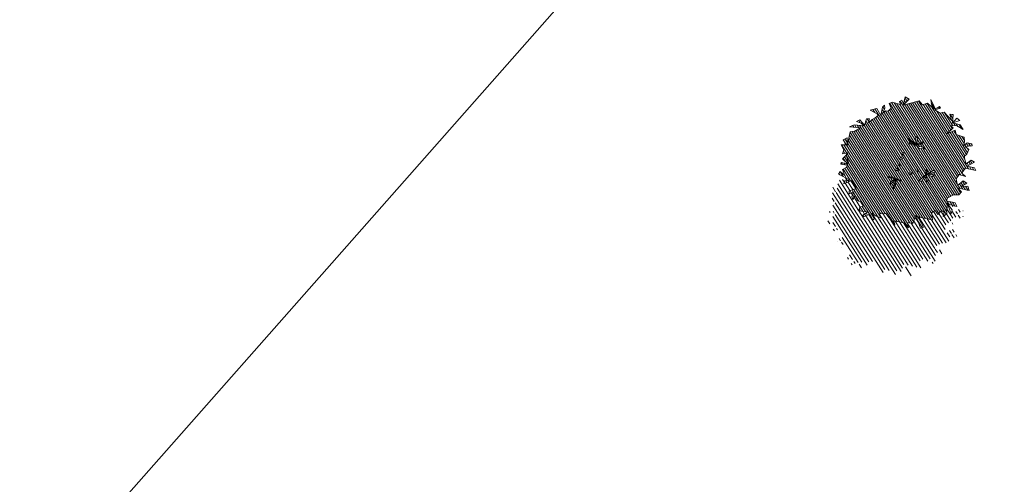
# Model space of a CAD drawing. Header units: millimetres. Extents: x -1567 to 968, y -503 to 481.
# Tile 54 of 145: x -516 to -499, y -73 to -65. Entities that reach past the tile are written whole.
import ezdxf

# ---------------------------------------------------------------- set-up
doc = ezdxf.new("R2010")
doc.units = ezdxf.units.MM
doc.layers.get('0').update_dxf_attribs({"lineweight": 0})
doc.layers.add('250', color=250, linetype='Continuous')
doc.layers.add('251', color=251, linetype='Continuous')
doc.layers.add('vegetacion', color=66, linetype='Continuous', lineweight=0)

# ---------------------------------------------------------------- blocks, each defined once
blk = doc.blocks.new('NO')
at = {"lineweight": 0, "true_color": 0x4f743e}
h = blk.add_hatch(dxfattribs=at)
h.set_pattern_fill('ANSI31', color=87, scale=0.05, style=0)
h.paths.add_polyline_path([(4.155, 2.06), (5.053, 1.943), (4.702, 2.177), (3.921, 2.294), (4.194, 2.449), (4.585, 2.488), (4.35, 2.683), (3.882, 2.332), (3.843, 2.878), (3.609, 2.917), (3.62, 2.591), (3.4, 2.928), (3.18, 3.112), (2.989, 3.353), (3.102, 3.462), (3.723, 3.616), (3.224, 3.88), (2.79, 3.384), (2.79, 4.086), (2.673, 4.28), (2.595, 4.047), (2.634, 3.657), (2.478, 3.852), (2.283, 3.852), (2.088, 4.163), (2.322, 4.475), (2.127, 4.631), (1.424, 4.592), (1.541, 4.826), (1.385, 4.982), (1.19, 4.709), (1.19, 5.293), (0.839, 5.176), (1.19, 4.592), (0.02, 5.215), (-0.331, 4.982), (-0.682, 5.176), (-1.307, 4.826), (-1.073, 5.059), (-0.877, 5.527), (-1.19, 5.176), (-1.385, 4.865), (-1.697, 5.137), (-1.814, 5.02), (-1.385, 4.787), (-1.853, 4.631), (-2.165, 4.787), (-2.867, 4.28), (-2.633, 4.709), (-2.906, 4.748), (-3.023, 4.047), (-3.042, 4.084), (-3.648, 4.047), (-3.96, 3.735), (-3.374, 3.93), (-2.906, 3.813), (-3.14, 3.696), (-2.75, 3.112), (-3.335, 3.54), (-3.491, 3.228), (-4.194, 3.151), (-4.272, 2.839), (-4.311, 2.488), (-4.506, 2.761), (-4.896, 2.761), (-4.974, 2.605), (-4.428, 2.449), (-4.779, 2.255), (-4.701, 1.865), (-4.545, 1.67), (-4.584, 1.475), (-4.818, 1.086), (-5.13, 1.475), (-5.442, 1.359), (-4.935, 0.93), (-5.52, 0.93), (-5.676, 0.735), (-4.818, 0.735), (-4.614, 0.286), (-4.978, 0.084), (-4.431, 0.123), (-4.275, -0.266), (-4.509, -0.773), (-4.861, -0.305), (-5.212, -0.422), (-4.822, -0.773), (-5.329, -0.656), (-5.524, -0.968), (-4.549, -0.968), (-4.939, -1.201), (-4.783, -1.474), (-4.353, -1.591), (-3.963, -1.903), (-3.885, -2.175), (-4.627, -2.175), (-4.822, -2.448), (-4.052, -2.407), (-4.002, -2.331), (-4.158, -3.188), (-3.924, -3.461), (-3.924, -3.11), (-3.69, -3.032), (-3.456, -3.422), (-3.183, -3.149), (-2.949, -3.344), (-3.066, -3.733), (-3.144, -3.928), (-1.935, -3.928), (-2.559, -4.668), (-2.325, -4.785), (-1.739, -3.85), (-1.661, -4.552), (-1.193, -4.571), (-1.388, -4.98), (-0.925, -4.666), (-0.103, -4.684), (-0.253, -5.002), (0.67, -4.235), (1.216, -4.391), (0.982, -4.664), (1.372, -4.625), (1.762, -4.469), (1.45, -4.858), (1.567, -4.975), (1.918, -4.586), (2.347, -4.897), (2.464, -4.819), (2.113, -4.43), (2.855, -4.508), (2.816, -4.196), (2.581, -4.079), (2.738, -3.807), (3.128, -3.729), (3.401, -3.378), (3.518, -3.729), (3.635, -3.495), (3.557, -3.105), (3.908, -3.339), (3.947, -3.105), (3.44, -2.794), (3.947, -2.248), (4.493, -2.638), (4.493, -2.404), (4.064, -2.248), (5.078, -1.976), (5, -1.742), (4.571, -1.976), (4.844, -1.547), (4.61, -1.313), (4.532, -1.119), (5.078, -1.158), (5.078, -1.002), (4.532, -1.002), (5.039, -0.69), (4.811, -0.358), (4.722, -0.135), (5.124, -0.313), (5.101, 0.021), (5.404, 0.385), (5.014, 0.463), (5.326, 0.813), (5.053, 1.047), (4.897, 0.385), (4.897, 1.553), (4.546, 1.709)])
h.paths.add_polyline_path([(0.156, 2.092), (0.123, 1.976), (-0.12, 1.823), (-0.522, 1.665), (-0.521, 1.668), (-0.575, 1.66), (-0.841, 1.468), (-1.294, 1.542), (-1.087, 1.642), (-0.829, 1.622), (-0.575, 1.66), (-0.537, 1.688), (-0.545, 2.258), (-0.357, 2.363), (-0.518, 1.682)], flags=16)
h.paths.add_polyline_path([(0.473, 0.744), (0.282, 0.667), (0.311, 0.871)], flags=16)
h.paths.add_polyline_path([(0.478, 0.491), (0.536, 0.258), (0.305, 0.324)], flags=16)
h.paths.add_polyline_path([(0.416, -0.073), (0.578, -0.201), (0.387, -0.277)], flags=16)
h.paths.add_polyline_path([(0.583, -0.453), (0.641, -0.686), (0.41, -0.62)], flags=16)
h.paths.add_polyline_path([(0.445, -1.322), (0.838, -1.874), (0.836, -1.676), (0.463, -1.312), (0.445, -1.319)], flags=16)
h.paths.add_polyline_path([(-0.498, -0.541), (-0.585, -0.745), (-0.718, -0.567)], flags=16)
h.paths.add_polyline_path([(-0.936, -0.349), (-1.128, -0.426), (-1.098, -0.222)], flags=16)
h.paths.add_polyline_path([(-1.82, -0.461), (-1.815, -0.444), (-1.791, -0.513), (-1.383, -1.095), (-1.6, -1.051), (-1.791, -0.513), (-1.817, -0.475), (-1.824, -0.472), (-2.007, -1.058), (-2.104, -0.849), (-1.847, -0.481), (-1.848, -0.474), (-1.865, -0.457), (-2.35, -0.506), (-2.497, -0.341), (-1.871, -0.452), (-1.883, -0.441), (-2.484, -0.123), (-2.411, 0.06), (-1.883, -0.441), (-1.856, -0.455)], flags=16)
at = {"layer": '251', "lineweight": 0}
h = blk.add_hatch(dxfattribs=at)
h.set_pattern_fill('ANSI31', color=256, scale=0.08, style=0)
h.paths.add_polyline_path([(1.567, -4.975), (1.45, -4.858), (1.762, -4.469), (1.372, -4.625), (0.982, -4.664), (1.216, -4.391), (0.67, -4.235), (-0.253, -5.002), (-0.103, -4.684), (-0.925, -4.666), (-1.388, -4.98), (-1.193, -4.571), (-1.661, -4.552), (-1.739, -3.85), (-2.325, -4.785), (-2.559, -4.668), (-1.935, -3.928), (-3.144, -3.928), (-3.066, -3.733), (-2.949, -3.344), (-3.183, -3.149), (-3.456, -3.422), (-3.69, -3.032), (-3.924, -3.11), (-3.924, -3.461), (-4.158, -3.188), (-4.002, -2.331), (-4.509, -3.11), (-4.509, -2.799), (-4.08, -2.409), (-4.504, -2.431), (-4.529, -2.552), (-4.763, -2.941), (-5.075, -2.552), (-5.387, -2.669), (-4.88, -3.097), (-5.465, -3.097), (-5.621, -3.292), (-4.763, -3.292), (-4.568, -3.721), (-4.919, -3.915), (-4.373, -3.876), (-4.216, -4.266), (-4.451, -4.772), (-4.802, -4.305), (-5.153, -4.422), (-4.763, -4.772), (-5.27, -4.655), (-5.465, -4.967), (-4.49, -4.967), (-4.88, -5.201), (-4.724, -5.474), (-4.295, -5.59), (-3.904, -5.902), (-3.826, -6.175), (-4.568, -6.175), (-4.763, -6.447), (-4.021, -6.409), (-4.451, -6.798), (-4.451, -7.11), (-3.943, -6.331), (-4.099, -7.188), (-3.865, -7.46), (-3.865, -7.11), (-3.631, -7.032), (-3.397, -7.421), (-3.124, -7.149), (-2.89, -7.343), (-3.007, -7.733), (-3.085, -7.928), (-1.876, -7.928), (-2.5, -8.668), (-2.266, -8.785), (-1.681, -7.85), (-1.603, -8.551), (-1.135, -8.57), (-1.329, -8.98), (-0.866, -8.666), (-0.044, -8.684), (-0.194, -9.001), (0.729, -8.235), (1.275, -8.391), (1.041, -8.663), (1.431, -8.624), (1.821, -8.468), (1.509, -8.858), (1.626, -8.975), (1.977, -8.585), (2.406, -8.897), (2.523, -8.819), (2.172, -8.429), (2.914, -8.507), (2.875, -8.196), (2.64, -8.079), (2.796, -7.806), (3.187, -7.728), (3.46, -7.378), (3.577, -7.728), (3.694, -7.495), (3.616, -7.105), (3.967, -7.339), (4.006, -7.105), (3.499, -6.793), (4.006, -6.248), (4.552, -6.637), (4.552, -6.404), (4.123, -6.248), (5.137, -5.975), (5.059, -5.741), (4.63, -5.975), (4.903, -5.547), (4.669, -5.313), (4.591, -5.118), (5.137, -5.157), (5.137, -5.001), (4.591, -5.001), (5.098, -4.69), (4.87, -4.357), (4.78, -4.134), (5.182, -4.313), (5.16, -3.978), (5.463, -3.615), (5.073, -3.537), (5.385, -3.186), (5.112, -2.953), (4.956, -3.615), (4.956, -2.446), (4.604, -2.29), (4.444, -2.146), (4.064, -2.248), (4.493, -2.404), (4.493, -2.638), (3.947, -2.248), (3.44, -2.794), (3.947, -3.105), (3.908, -3.339), (3.557, -3.105), (3.635, -3.495), (3.518, -3.729), (3.401, -3.378), (3.128, -3.729), (2.738, -3.807), (2.581, -4.079), (2.816, -4.196), (2.855, -4.508), (2.113, -4.43), (2.464, -4.819), (2.347, -4.897), (1.918, -4.586)])
at = {"layer": '250', "lineweight": 0}
for points in [[(-4.623, 0.307), (-4.818, 0.735), (-5.676, 0.735), (-5.52, 0.93), (-4.935, 0.93), (-5.442, 1.359), (-5.13, 1.475), (-4.818, 1.086), (-4.584, 1.475), (-4.545, 1.67), (-4.701, 1.865), (-4.779, 2.255), (-4.428, 2.449), (-4.974, 2.605), (-4.896, 2.761), (-4.506, 2.761), (-4.311, 2.488), (-4.272, 2.839), (-4.194, 3.151), (-3.491, 3.228), (-3.335, 3.54), (-2.75, 3.112), (-3.14, 3.696), (-2.906, 3.813), (-3.374, 3.93), (-3.96, 3.735), (-3.648, 4.047), (-3.023, 4.086), (-3.53, 4.397), (-3.257, 4.514), (-3.023, 4.047), (-2.906, 4.748), (-2.633, 4.709), (-2.867, 4.28), (-2.165, 4.787), (-1.853, 4.631), (-1.385, 4.787), (-1.814, 5.02), (-1.697, 5.137), (-1.385, 4.865), (-1.19, 5.176), (-0.877, 5.527), (-1.073, 5.059), (-1.307, 4.826), (-0.682, 5.176), (-0.331, 4.982), (0.02, 5.215), (1.19, 4.592), (0.839, 5.176), (1.19, 5.293), (1.19, 4.709), (1.385, 4.982), (1.541, 4.826), (1.424, 4.592), (2.127, 4.631), (2.322, 4.475), (2.088, 4.163), (2.283, 3.852), (2.478, 3.852), (2.634, 3.657), (2.595, 4.047), (2.673, 4.28), (2.79, 4.086), (2.79, 3.384), (3.224, 3.88), (3.723, 3.616), (3.102, 3.462), (2.989, 3.353), (3.18, 3.112), (3.4, 2.928), (3.62, 2.591), (3.609, 2.917), (3.843, 2.878), (3.882, 2.332), (4.35, 2.683), (4.585, 2.488), (4.194, 2.449), (3.921, 2.294), (4.702, 2.177), (5.053, 1.943), (4.155, 2.06), (4.546, 1.709), (4.897, 1.553), (4.897, 0.385), (5.053, 1.047), (5.326, 0.813), (5.014, 0.463), (5.404, 0.385), (5.101, 0.021), (5.124, -0.313), (4.722, -0.135), (4.811, -0.358)], [(-0.516, 1.65), (-0.223, 1.683), (-0.049, 1.666), (0.075, 1.768), (-0.511, 1.67), (-0.12, 1.823), (0.123, 1.976), (0.156, 2.092), (-0.518, 1.682), (-0.357, 2.363), (-0.545, 2.258), (-0.537, 1.688), (-0.841, 1.468), (-1.294, 1.542), (-1.087, 1.642), (-0.829, 1.622), (-0.511, 1.67), (-1.036, 1.933), (-1.045, 2.125), (-0.88, 1.889), (-0.846, 1.974), (-0.564, 1.706)], [(-0.253, -5.002), (-0.103, -4.684), (-0.925, -4.666), (-1.388, -4.98), (-1.193, -4.571), (-1.661, -4.552), (-1.739, -3.85), (-2.325, -4.785), (-2.559, -4.668), (-1.935, -3.928), (-3.144, -3.928), (-3.066, -3.733), (-2.949, -3.344), (-3.183, -3.149), (-3.456, -3.422), (-3.69, -3.032), (-3.924, -3.11), (-3.924, -3.461), (-4.158, -3.188), (-4.002, -2.331), (-4.509, -3.11), (-4.509, -2.799), (-4.08, -2.409), (-4.822, -2.448), (-4.627, -2.175), (-3.885, -2.175), (-3.963, -1.903), (-4.353, -1.591), (-4.783, -1.474), (-4.939, -1.201), (-4.549, -0.968), (-5.524, -0.968), (-5.329, -0.656), (-4.822, -0.773), (-5.212, -0.422), (-4.861, -0.305), (-4.509, -0.773), (-4.275, -0.266), (-4.431, 0.123), (-4.978, 0.084), (-4.627, 0.279)], [(-1.863, -0.457), (-2.35, -0.506), (-2.497, -0.341), (-1.831, -0.459), (-2.104, -0.849), (-2.007, -1.058), (-1.815, -0.444), (-1.6, -1.051), (-1.383, -1.095), (-1.817, -0.475), (-2.484, -0.123), (-2.411, 0.06), (-1.848, -0.474), (-1.892, -0.158), (-1.762, -0.072), (-1.8, -0.461)], [(4.454, -0.963), (4.811, -0.358), (5.039, -0.69), (4.532, -1.002), (5.078, -1.002), (5.078, -1.158), (4.532, -1.119), (4.61, -1.313), (4.844, -1.547), (4.571, -1.976), (5, -1.742), (5.078, -1.976), (4.064, -2.248), (4.493, -2.404), (4.493, -2.638), (3.947, -2.248), (3.44, -2.794), (3.947, -3.105), (3.908, -3.339), (3.557, -3.105), (3.635, -3.495), (3.518, -3.729), (3.401, -3.378), (3.128, -3.729), (2.738, -3.807), (2.581, -4.079), (2.816, -4.196), (2.855, -4.508), (2.113, -4.43), (2.464, -4.819), (2.347, -4.897), (1.918, -4.586), (1.567, -4.975), (1.45, -4.858), (1.762, -4.469), (1.372, -4.625), (0.982, -4.664), (1.216, -4.391), (0.67, -4.235), (-0.253, -5.002)], [(0.446, -1.296), (0.836, -1.676), (0.838, -1.874), (0.434, -1.307), (0.551, -2.035), (0.474, -2.182), (0.397, -1.829), (0.445, -1.319), (0.1, -1.454), (-0.025, -1.39), (0.446, -1.308), (1.053, -1.278), (1.165, -1.389), (0.48, -1.321)]]:
    blk.add_lwpolyline(points, dxfattribs=at)
for points in [[(0.473, 0.744), (0.282, 0.667), (0.311, 0.871)], [(0.305, 0.324), (0.478, 0.491), (0.536, 0.258)], [(-0.936, -0.349), (-1.128, -0.426), (-1.098, -0.222)], [(-0.718, -0.567), (-0.498, -0.541), (-0.585, -0.745)], [(0.578, -0.201), (0.387, -0.277), (0.416, -0.073)], [(0.41, -0.62), (0.583, -0.453), (0.641, -0.686)]]:
    blk.add_lwpolyline(points, close=True, dxfattribs=at)
blk.add_point((-0.139, 0.048), dxfattribs=at)

msp = doc.modelspace()

# ---------------------------------------------------------------- linework, layer by layer
at = {"color": 30, "lineweight": 5, "flags": 128}
msp.add_lwpolyline([(-417.693, -154.242), (-419.804, -154.345), (-445.472, -154.72), (-477.693, -155.337), (-505.428, -154.477), (-533.317, -148.042), (-541.853, -145.245), (-555.96, -139.32), (-567.548, -133.521), (-550.995, -115.154), (-538.456, -100.575), (-515.402, -74.672), (-487.473, -43.052), (-471.124, -24.364), (-455.678, -6.943), (-441.322, -16.921), (-427.708, -23.406), (-417.693, -27.297)], close=True, dxfattribs=at)

# ---------------------------------------------------------------- block references
at = {"layer": 'vegetacion', "extrusion": (0, 0, -1), "xscale": 0.2167732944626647, "yscale": 0.2167732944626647, "zscale": 0.2167732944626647, "rotation": 12.61063153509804}
msp.add_blockref('NO', (500.255, -67.168), dxfattribs=at)

doc.saveas('drawing.dxf')
